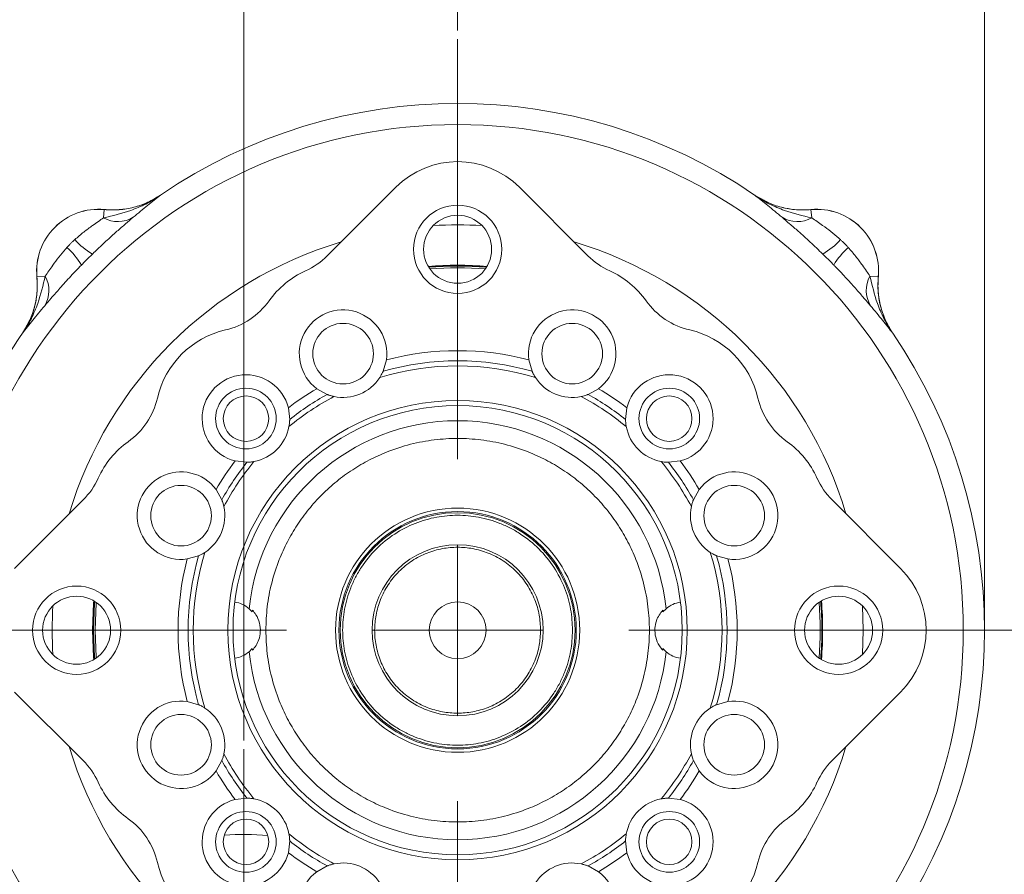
# Model space of a CAD drawing. Header units: inches. Extents: x 0.3 to 33.9, y 0.2 to 21.6.
# Tile 12 of 19: x 22.4 to 28.2, y 9.3 to 14.3. Entities that reach past the tile are written whole.
import ezdxf

# ---------------------------------------------------------------- set-up
doc = ezdxf.new("R2010")
doc.units = ezdxf.units.IN
doc.header["$MEASUREMENT"] = 0
doc.layers.add('SLD-0', color=7, linetype='Continuous', lineweight=15)
doc.styles.add('SLDTEXTSTYLE0', font='TXT', dxfattribs={"width": 0.75})
doc.dimstyles.new('SLDDIMSTYLE0', dxfattribs={"dimtxt": 0.25, "dimasz": 0.13, "dimexe": 0, "dimexo": 0.0625, "dimgap": 0.0625, "dimtad": 0, "dimtih": 1, "dimtoh": 1, "dimrnd": 1e-09, "dimzin": 12, "dimdsep": 46, "dimtxsty": 'SLDTEXTSTYLE0', "dimsah": 1, "dimcen": 0.09, "dimadec": 0, "dimazin": 3, "dimtfac": 1, "dimtmove": 0, "dimatfit": 0, "dimfxl": 1, "dimfrac": 2, "dimtolj": 1, "dimtzin": 12, "dimarcsym": 0})
doc.dimstyles.new('SLDDIMSTYLE1', dxfattribs={"dimtxt": 0.25, "dimasz": 0.13, "dimexe": 0, "dimexo": 0.0625, "dimgap": 0.0625, "dimtad": 0, "dimtih": 1, "dimtoh": 1, "dimrnd": 1e-09, "dimzin": 12, "dimdsep": 46, "dimtxsty": 'SLDTEXTSTYLE0', "dimsah": 1, "dimcen": 0.09, "dimadec": 0, "dimazin": 3, "dimtfac": 1, "dimtofl": 0, "dimtmove": 0, "dimatfit": 3, "dimfxl": 1, "dimfrac": 2, "dimtolj": 1, "dimtzin": 12, "dimarcsym": 0})

# ---------------------------------------------------------------- blocks, each defined once
blk = doc.blocks.new('_D_1')
at = {"layer": 'SLD-0'}
for p, q in [((28.4992, 10.7279), (30.6271, 10.7279)), ((30.5021, 10.7279), (30.5021, 9.474)), ((30.1153, 9.0999), (30.0645, 9.0999)), ((30.0645, 9.0999), (30.0645, 8.7031)), ((30.8888, 9.0999), (30.9396, 9.0999)), ((30.9396, 9.0999), (30.9396, 8.7031)), ((30.0645, 8.7031), (30.1153, 8.7031)), ((30.9396, 8.7031), (30.8888, 8.7031)), ((30.5021, 7.3983), (30.5021, 8.6523)), ((26.4282, 7.3983), (30.6271, 7.3983))]:
    blk.add_line(p, q, dxfattribs=at)
for points in [[(30.5021, 10.7279), (30.4821, 10.5979), (30.5221, 10.5979)], [(30.5021, 7.3983), (30.5221, 7.5283), (30.4821, 7.5283)]]:
    blk.add_solid(points, dxfattribs=at)
at = {"layer": 'SLD-0', "char_height": 0.25, "attachment_point": 1, "style": 'SLDTEXTSTYLE0'}
for s, insert in [('3.33', (30.0772, 9.473, -1.4325)), ('84.6', (30.1788, 9.0253, -1.4325))]:
    blk.add_mtext(s, dxfattribs=dict(at, insert=insert))
blk = doc.blocks.new('_D_3')
at = {"layer": 'SLD-0'}
for p, q in [((20.3863, 8.4735), (20.3863, 15.2715)), ((23.7432, 10.0833), (23.7432, 15.2715)), ((20.3863, 15.1465), (21.5385, 15.1465)), ((21.678, 15.1833), (21.6272, 15.1833)), ((21.6272, 15.1833), (21.6272, 14.7865)), ((22.4515, 15.1833), (22.5023, 15.1833)), ((22.5023, 15.1833), (22.5023, 14.7865)), ((23.7432, 15.1465), (22.591, 15.1465)), ((21.6272, 14.7865), (21.678, 14.7865)), ((22.5023, 14.7865), (22.4515, 14.7865))]:
    blk.add_line(p, q, dxfattribs=at)
for points in [[(20.3863, 15.1465), (20.5163, 15.1265), (20.5163, 15.1665)], [(23.7432, 15.1465), (23.6132, 15.1665), (23.6132, 15.1265)]]:
    blk.add_solid(points, dxfattribs=at)
at = {"layer": 'SLD-0', "char_height": 0.25, "attachment_point": 1, "style": 'SLDTEXTSTYLE0'}
for s, insert in [('3.36', (21.6399, 15.5564, -1.4325)), ('85.3', (21.7415, 15.1087, -1.4325))]:
    blk.add_mtext(s, dxfattribs=dict(at, insert=insert))
blk = doc.blocks.new('_D_4')
at = {"layer": 'SLD-0'}
for p, q in [((23.7432, 10.0833), (23.7432, 15.2715)), ((24.9932, 14.234), (24.9932, 15.2715)), ((23.7432, 15.1465), (23.4932, 15.1465)), ((23.9814, 15.1833), (23.9306, 15.1833)), ((23.9306, 15.1833), (23.9306, 14.7865)), ((24.7549, 15.1833), (24.8057, 15.1833)), ((24.8057, 15.1833), (24.8057, 14.7865)), ((24.9932, 15.1465), (25.2432, 15.1465)), ((23.9306, 14.7865), (23.9814, 14.7865)), ((24.8057, 14.7865), (24.7549, 14.7865))]:
    blk.add_line(p, q, dxfattribs=at)
for points in [[(23.7432, 15.1465), (23.6132, 15.1665), (23.6132, 15.1265)], [(24.9932, 15.1465), (25.1232, 15.1265), (25.1232, 15.1665)]]:
    blk.add_solid(points, dxfattribs=at)
at = {"layer": 'SLD-0', "char_height": 0.25, "attachment_point": 1, "style": 'SLDTEXTSTYLE0'}
for s, insert in [('1.25', (23.9433, 15.5564, -1.4325)), ('31.8', (24.0449, 15.1087, -1.4325))]:
    blk.add_mtext(s, dxfattribs=dict(at, insert=insert))
blk = doc.blocks.new('_D_5')
at = {"layer": 'SLD-0'}
for p, q in [((24.9932, 14.234), (24.9932, 15.2715)), ((28.0732, 10.7779), (28.0732, 15.2715)), ((24.9932, 15.1465), (26.0069, 15.1465)), ((26.1464, 15.1833), (26.0956, 15.1833)), ((26.0956, 15.1833), (26.0956, 14.7865)), ((26.9199, 15.1833), (26.9707, 15.1833)), ((26.9707, 15.1833), (26.9707, 14.7865)), ((28.0732, 15.1465), (27.0594, 15.1465)), ((26.0956, 14.7865), (26.1464, 14.7865)), ((26.9707, 14.7865), (26.9199, 14.7865))]:
    blk.add_line(p, q, dxfattribs=at)
for points in [[(24.9932, 15.1465), (25.1232, 15.1265), (25.1232, 15.1665)], [(28.0732, 15.1465), (27.9432, 15.1665), (27.9432, 15.1265)]]:
    blk.add_solid(points, dxfattribs=at)
at = {"layer": 'SLD-0', "char_height": 0.25, "attachment_point": 1, "style": 'SLDTEXTSTYLE0'}
for s, insert in [('3.08', (26.1083, 15.5564, -1.4325)), ('78.2', (26.2099, 15.1087, -1.4325))]:
    blk.add_mtext(s, dxfattribs=dict(at, insert=insert))
blk = doc.blocks.new('SW_CENTERMARKSYMBOL_0')
at = {"layer": 'SLD-0', "color": 0}
for p, q in [((0, 1), (0, 3.4561)), ((0, 0), (0, 0.5)), ((-1, 0), (-3.4561, 0)), ((0, 0), (-0.5, 0)), ((0, 0), (0, -0.5)), ((0, 0), (0.5, 0)), ((1, 0), (3.4561, 0)), ((0, -1), (0, -3.4561))]:
    blk.add_line(p, q, dxfattribs=at)
blk = doc.blocks.new('SW_CENTERMARKSYMBOL_1')
at = {"layer": 'SLD-0', "color": 0}
for p, q in [((0, 1), (0, 2.635)), ((0, 0), (0, 0.5)), ((-1, 0), (-2.635, 0)), ((0, 0), (-0.5, 0)), ((0, 0), (0, -0.5)), ((0, 0), (0.5, 0)), ((1, 0), (2.635, 0)), ((0, -1), (0, -2.635))]:
    blk.add_line(p, q, dxfattribs=at)

msp = doc.modelspace()

# ---------------------------------------------------------------- linework, layer by layer
at = {"color": 7, "linetype": 'Continuous', "lineweight": 15}
for p, q in [((24.2312, 12.9169), (24.6317, 13.3174)), ((25.3546, 13.3174), (25.7551, 12.9169)), ((23.2571, 13.2717), (23.257, 13.272)), ((26.7293, 13.272), (26.7292, 13.2717)), ((26.7293, 13.272), (26.7381, 13.2663)), ((22.923, 13.1383), (22.9276, 13.187)), ((22.9276, 13.1873), (22.9276, 13.187)), ((27.0587, 13.187), (27.0587, 13.1873)), ((27.0634, 13.1383), (27.0587, 13.187)), ((22.5341, 12.7935), (22.5338, 12.7935)), ((22.5828, 12.7981), (22.5341, 12.7935)), ((27.4035, 12.7981), (27.4522, 12.7935)), ((27.4525, 12.7935), (27.4522, 12.7935)), ((22.4491, 12.4641), (22.4494, 12.464)), ((27.5369, 12.464), (27.5372, 12.4641)), ((24.5768, 12.3083), (24.5578, 12.2418)), ((25.4096, 12.3083), (25.4285, 12.2418)), ((24.1701, 12.1399), (24.2305, 12.1063)), ((25.8162, 12.1399), (25.7558, 12.1063)), ((24.0037, 12.0287), (24.0116, 11.96)), ((25.9826, 12.0287), (25.9747, 11.96)), ((23.6924, 11.7174), (23.7611, 11.7095)), ((26.2939, 11.7174), (26.2252, 11.7095)), ((23.5812, 11.551), (23.6148, 11.4906)), ((26.4051, 11.551), (26.3715, 11.4906)), ((22.4036, 11.0893), (22.8042, 11.4899)), ((27.1821, 11.4899), (27.5827, 11.0893)), ((23.4128, 11.1443), (23.4793, 11.1633)), ((26.5735, 11.1443), (26.507, 11.1633)), ((23.7931, 10.8351), (23.7746, 10.8537)), ((26.2117, 10.8535), (26.1933, 10.8349)), ((23.7746, 10.6024), (23.793, 10.621)), ((26.1933, 10.6208), (26.2117, 10.6022)), ((22.8042, 9.966), (22.4036, 10.3665)), ((27.5827, 10.3665), (27.1821, 9.966)), ((23.4128, 10.3115), (23.4793, 10.2925)), ((26.5735, 10.3115), (26.507, 10.2925)), ((23.6148, 9.9653), (23.5812, 9.9049)), ((26.4051, 9.9049), (26.3715, 9.9653)), ((23.6924, 9.7385), (23.7611, 9.7463)), ((26.2939, 9.7385), (26.2252, 9.7463)), ((24.0037, 9.4272), (24.0116, 9.4959)), ((25.9826, 9.4272), (25.9747, 9.4959)), ((24.1701, 9.316), (24.2305, 9.3496)), ((25.8162, 9.316), (25.7558, 9.3496))]:
    msp.add_line(p, q, dxfattribs=at)
at = {"color": 8, "linetype": 'Continuous', "lineweight": 15}
for p, q in [((27.3633, 10.7279), (27.359, 10.8705)), ((27.359, 10.5853), (27.3633, 10.7279))]:
    msp.add_line(p, q, dxfattribs=at)
at = {"color": 8, "linetype": 'Continuous', "lineweight": 15, "flags": 128}
for points in [[(22.8593, 10.7279), (22.8651, 10.8855), (22.8663, 10.8998)], [(22.8708, 10.897), (22.8699, 10.8852), (22.8641, 10.7279)], [(22.8663, 10.5561), (22.8651, 10.5703), (22.8593, 10.7279)], [(22.8641, 10.7279), (22.8699, 10.5707), (22.8708, 10.5588)]]:
    msp.add_lwpolyline(points, dxfattribs=at)
at = {"color": 7, "linetype": 'Continuous', "lineweight": 15, "flags": 128}
for points in [[(22.8803, 10.8908), (22.88, 10.8863), (22.8741, 10.7279)], [(22.8741, 10.7279), (22.88, 10.5696), (22.8803, 10.5651)]]:
    msp.add_lwpolyline(points, dxfattribs=at)
at = {"color": 7, "linetype": 'Continuous', "lineweight": 15}
for centre, radius in [((24.9932, 10.7279), 2.9561), ((24.9932, 12.955), 0.258), ((24.9932, 12.955), 0.1989), ((24.3235, 12.3447), 0.1772), ((25.6629, 12.3447), 0.1772), ((23.7557, 11.9654), 0.1772), ((23.7562, 11.9649), 0.133), ((26.2306, 11.9654), 0.1772), ((26.2302, 11.9649), 0.133), ((24.9932, 10.7279), 1.3425), ((24.9932, 10.7279), 1.313), ((23.3764, 11.3976), 0.1772), ((26.6099, 11.3976), 0.1772), ((24.9932, 10.7279), 0.7138), ((24.9932, 10.7279), 0.6938), ((24.9932, 10.7279), 0.687), ((24.9932, 10.7279), 0.5), ((22.766, 10.7279), 0.258), ((27.2203, 10.7279), 0.258), ((22.766, 10.7279), 0.1989), ((24.9932, 10.7279), 0.166), ((27.2203, 10.7279), 0.1989), ((23.3764, 10.0582), 0.1772), ((26.6099, 10.0582), 0.1772), ((23.7557, 9.4905), 0.1772), ((23.7562, 9.4909), 0.133), ((26.2306, 9.4905), 0.1772), ((26.2302, 9.4909), 0.133)]:
    msp.add_circle(centre, radius, dxfattribs=at)
for centre, radius, start, end in [((24.9932, 10.7279), 3.08, 55.68866, 124.31134), ((22.8932, 12.8279), 0.361, 84.52223, 185.47777), ((22.8932, 12.8279), 0.3607, 84.51489, 185.48511), ((27.0932, 12.8279), 0.361, 354.52223, 95.47777), ((27.0932, 12.8279), 0.3607, 354.51489, 95.48511), ((23.0067, 13.2888), 0.1722, 240.90304, 301.45399), ((26.9796, 13.2888), 0.1722, 238.54601, 299.09696), ((23.0771, 13.2985), 0.4311, 221.74768, 239.50064), ((26.9092, 13.2985), 0.4311, 300.49936, 318.25232), ((22.4225, 12.644), 0.4311, 30.49936, 48.25232), ((27.5638, 12.644), 0.4311, 131.74768, 149.50064), ((23.925, 13.2231), 0.4331, 294.40064, 315), ((26.0613, 13.2231), 0.4331, 225, 245.59936), ((24.9932, 10.7279), 2.1191, 85.59279, 94.40721), ((22.4323, 12.7144), 0.1722, 328.54601, 29.09696), ((24.3235, 12.3447), 0.5315, 114.40064, 144.47908), ((25.6629, 12.3447), 0.5315, 35.52092, 65.59936), ((27.554, 12.7144), 0.1722, 150.90304, 211.45399), ((23.5384, 12.9051), 0.4331, 283.02092, 324.47908), ((26.4479, 12.9051), 0.4331, 215.52092, 256.97908), ((24.3235, 12.3447), 0.2559, 351.81953, 233.18047), ((25.6629, 12.3447), 0.2559, 306.81953, 188.18047), ((24.9932, 10.7279), 3.08, 145.68866, 150.01049), ((23.7557, 11.9654), 0.5315, 103.02092, 166.97908), ((26.2306, 11.9654), 0.5315, 13.02092, 76.97908), ((24.9932, 10.7279), 3.08, 325.68866, 34.31134), ((24.9932, 10.7279), 1.6343, 75.23928, 104.76072), ((24.9932, 10.7279), 1.5457, 72.87188, 107.12812), ((24.9932, 10.7279), 1.5753, 73.95498, 106.04502), ((23.7557, 11.9654), 0.2559, 14.31953, 255.68047), ((24.3235, 12.3447), 0.2559, 258.06409, 326.93591), ((25.6629, 12.3447), 0.2559, 213.06409, 281.93591), ((26.2306, 11.9654), 0.2559, 284.31953, 165.68047), ((24.9932, 10.7279), 1.6343, 120.23928, 127.26072), ((24.9932, 10.7279), 1.5753, 118.95498, 128.54502), ((24.9932, 10.7279), 1.5753, 51.45498, 61.04502), ((24.9932, 10.7279), 1.6343, 52.73928, 59.76072), ((22.816, 12.1827), 0.4331, 305.52092, 346.97908), ((27.1704, 12.1827), 0.4331, 193.02092, 234.47908), ((24.9932, 10.7279), 1.225, 5.88281, 174.10681), ((23.7557, 11.9654), 0.2559, 280.56409, 349.43591), ((26.2306, 11.9654), 0.2559, 190.56409, 259.43591), ((23.3764, 11.3976), 0.5315, 125.52092, 155.59936), ((26.6099, 11.3976), 0.5315, 24.40064, 54.47908), ((24.9932, 10.7279), 1.6343, 142.73928, 149.76072), ((24.9932, 10.7279), 1.5753, 141.45498, 151.04502), ((24.9932, 10.7279), 1.5753, 28.95498, 38.54502), ((24.9932, 10.7279), 1.6343, 30.23928, 37.26072), ((23.3764, 11.3976), 0.2559, 36.81953, 278.18047), ((26.6099, 11.3976), 0.2559, 261.81953, 143.18047), ((22.498, 11.7961), 0.4331, 315, 335.59936), ((27.4884, 11.7961), 0.4331, 204.40064, 225), ((23.3764, 11.3976), 0.2559, 303.06409, 11.93591), ((26.6099, 11.3976), 0.2559, 168.06409, 236.93591), ((24.9932, 10.7279), 1.5457, 162.87188, 197.12812), ((24.9932, 10.7279), 1.5457, 342.87188, 17.12812), ((24.9932, 10.7279), 1.6343, 165.23928, 194.76072), ((24.9932, 10.7279), 1.5753, 163.95498, 196.04502), ((24.9932, 10.7279), 1.5753, 343.95498, 16.04502), ((24.9932, 10.7279), 1.6343, 345.23928, 14.76072), ((23.6662, 10.7281), 0.166, 49.19715, 81.57144), ((26.3202, 10.7278), 0.166, 98.41818, 130.79247), ((24.9932, 10.7279), 2.1191, 355.59279, 4.40721), ((24.9932, 10.7279), 1.2049, 174.44959, 174.89873), ((24.9932, 10.7279), 1.2049, 5.09089, 5.54003), ((23.6662, 10.7281), 0.166, 278.41818, 310.79247), ((24.9932, 10.7279), 1.225, 185.88281, 354.10681), ((24.9932, 10.7279), 1.2049, 185.09089, 185.54003), ((24.9932, 10.7279), 1.2049, 354.44959, 354.89873), ((26.3202, 10.7278), 0.166, 229.19715, 261.57144), ((23.3764, 10.0582), 0.2559, 81.81953, 323.18047), ((26.6099, 10.0582), 0.2559, 216.81953, 98.18047), ((23.3764, 10.0582), 0.2559, 348.06409, 56.93591), ((26.6099, 10.0582), 0.2559, 123.06409, 191.93591), ((22.498, 9.6598), 0.4331, 24.40064, 45), ((24.9932, 10.7279), 1.5753, 208.95498, 218.54502), ((24.9932, 10.7279), 1.5753, 321.45498, 331.04502), ((27.4884, 9.6598), 0.4331, 135, 155.59936), ((24.9932, 10.7279), 1.6343, 210.23928, 217.26072), ((24.9932, 10.7279), 1.6343, 322.73928, 329.76072), ((23.3764, 10.0582), 0.5315, 204.40064, 234.47908), ((26.6099, 10.0582), 0.5315, 305.52092, 335.59936), ((23.7557, 9.4905), 0.2559, 104.31953, 345.68047), ((23.7557, 9.4905), 0.2559, 10.56409, 79.43591), ((26.2306, 9.4905), 0.2559, 100.56409, 169.43591), ((26.2306, 9.4905), 0.2559, 194.31953, 75.68047), ((22.816, 9.2732), 0.4331, 13.02092, 54.47908), ((27.1704, 9.2732), 0.4331, 125.52092, 166.97908), ((23.7432, 7.3983), 2.135, 86.22611, 93.06202), ((24.9932, 10.7279), 1.5753, 231.45498, 241.04502), ((24.9932, 10.7279), 1.5753, 298.95498, 308.54502), ((24.9932, 10.7279), 1.6343, 232.73928, 239.76072), ((24.9932, 10.7279), 1.6343, 300.23928, 307.26072), ((23.7557, 9.4905), 0.5315, 193.02092, 256.97908), ((24.3235, 9.1111), 0.2559, 33.06409, 101.93591), ((25.6629, 9.1111), 0.2559, 78.06409, 146.93591), ((26.2306, 9.4905), 0.5315, 283.02092, 346.97908), ((24.3235, 9.1111), 0.2559, 126.81953, 8.18047), ((25.6629, 9.1111), 0.2559, 171.81953, 53.18047)]:
    msp.add_arc(centre, radius, start, end, dxfattribs=at)
at = {"color": 8, "linetype": 'Continuous', "lineweight": 15}
for radius, start, end in [(2.3701, 86.55061, 93.44939), (2.3701, 106.68899, 163.31101), (2.3701, 16.68899, 73.31101), (2.1338, 85.38044, 94.61956), (2.129, 85.44445, 94.55555), (2.129, 355.44445, 4.55555), (2.1338, 355.38044, 4.61956), (2.3701, 176.55061, 183.44939), (2.3701, 196.68899, 253.31101), (2.3701, 286.68899, 343.31101)]:
    msp.add_arc((24.9932, 10.7279), radius, start, end, dxfattribs=at)
at = {"color": 7, "linetype": 'Continuous', "lineweight": 15}
for centre, major_axis in [((24.9932, 12.9541), (0, -0.5132)), ((27.2193, 10.7279), (-0.5132, 0))]:
    msp.add_ellipse(centre, major_axis=major_axis, ratio=0.997265, start_param=2.357564, end_param=3.925621, dxfattribs=at)
for points, knots in [([(23.2571, 13.2717), (23.2569, 13.2715), (23.2292, 13.2521), (23.1724, 13.2185), (23.0609, 13.171), (22.9766, 13.151), (22.923, 13.1383)], [0, 0, 0, 0, 0.00233, 0.278135, 0.541057, 1, 1, 1, 1]), ([(23.257, 13.272), (23.2327, 13.2571), (23.1833, 13.2268), (23.1011, 13.1989), (23.0149, 13.1834), (22.957, 13.186), (22.9276, 13.1873)], [0, 0, 0, 0, 0.246215, 0.500001, 0.746214, 1, 1, 1, 1]), ([(23.2571, 13.2717), (23.2557, 13.2707), (23.2315, 13.2543), (23.1806, 13.2261), (23.1004, 13.1982), (23.0149, 13.1831), (22.957, 13.1857), (22.9276, 13.187)], [0, 0, 0, 0, 0.014322, 0.253699, 0.500028, 0.74622, 1, 1, 1, 1]), ([(23.0965, 13.1419), (23.1254, 13.166), (23.1689, 13.2023), (23.2194, 13.2425), (23.2444, 13.2619), (23.257, 13.2716), (23.2571, 13.2717)], [0, 0, 0, 0, 0.493398, 0.745029, 0.997453, 1, 1, 1, 1]), ([(26.7292, 13.2717), (26.7294, 13.2716), (26.7419, 13.2619), (26.7669, 13.2425), (26.8174, 13.2023), (26.8609, 13.166), (26.8898, 13.1419)], [0, 0, 0, 0, 0.002547, 0.254971, 0.506602, 1, 1, 1, 1]), ([(27.0634, 13.1383), (27.0097, 13.151), (26.9254, 13.171), (26.8139, 13.2185), (26.7571, 13.2521), (26.7295, 13.2715), (26.7292, 13.2717)], [0, 0, 0, 0, 0.458943, 0.721865, 0.99767, 1, 1, 1, 1]), ([(27.0587, 13.187), (27.0302, 13.1857), (26.9723, 13.183), (26.8868, 13.1981), (26.8038, 13.2261), (26.7543, 13.2563), (26.7292, 13.2717)], [0, 0, 0, 0, 0.246206, 0.499999, 0.746205, 1, 1, 1, 1]), ([(26.7572, 13.2549), (26.7794, 13.2428), (26.8267, 13.2171), (26.9029, 13.195), (26.9819, 13.1834), (27.0329, 13.186), (27.0587, 13.1873)], [0, 0, 0, 0, 0.241066, 0.513053, 0.753661, 1, 1, 1, 1]), ([(22.923, 13.1383), (22.9133, 13.1317), (22.8936, 13.1181), (22.8543, 13.0906), (22.8068, 13.0561), (22.7727, 13.0265), (22.7554, 13.0115)], [0, 0, 0, 0, 0.196659, 0.399794, 0.695378, 1, 1, 1, 1]), ([(22.8583, 12.9271), (22.863, 12.9316), (22.8892, 12.9571), (22.9379, 13.003), (22.9985, 13.0576), (23.0529, 13.1049), (23.0818, 13.1294), (23.0965, 13.1419)], [0, 0, 0, 0, 0.054789, 0.306864, 0.566571, 0.779999, 1, 1, 1, 1]), ([(26.8898, 13.1419), (26.904, 13.1298), (26.9329, 13.1053), (26.9886, 13.0568), (27.0546, 12.9976), (27.1032, 12.9509), (27.128, 12.9271)], [0, 0, 0, 0, 0.21336, 0.43352, 0.711269, 1, 1, 1, 1]), ([(27.2309, 13.0115), (27.2275, 13.0146), (27.2092, 13.0311), (27.1743, 13.0596), (27.1311, 13.0913), (27.0931, 13.1179), (27.0734, 13.1314), (27.0634, 13.1383)], [0, 0, 0, 0, 0.06151, 0.327969, 0.600279, 0.797253, 1, 1, 1, 1]), ([(22.7554, 13.0115), (22.7515, 13.0078), (22.7436, 13.0005), (22.732, 12.9891), (22.7206, 12.9775), (22.7133, 12.9696), (22.7096, 12.9657)], [0, 0, 0, 0, 0.2498539, 0.5, 0.7498543, 1, 1, 1, 1]), ([(27.2767, 12.9657), (27.273, 12.9696), (27.2657, 12.9775), (27.2543, 12.9891), (27.2427, 13.0005), (27.2348, 13.0078), (27.2309, 13.0115)], [0, 0, 0, 0, 0.249854, 0.5, 0.749854, 1, 1, 1, 1]), ([(22.7096, 12.9657), (22.7065, 12.9622), (22.69, 12.944), (22.6615, 12.9091), (22.6298, 12.8659), (22.6032, 12.8279), (22.5896, 12.8081), (22.5828, 12.7981)], [0, 0, 0, 0, 0.06151, 0.327969, 0.600279, 0.797253, 1, 1, 1, 1]), ([(27.4035, 12.7981), (27.3969, 12.8078), (27.3834, 12.8275), (27.3558, 12.8668), (27.3213, 12.9143), (27.2917, 12.9484), (27.2767, 12.9657)], [0, 0, 0, 0, 0.196659, 0.399794, 0.695378, 1, 1, 1, 1]), ([(22.794, 12.8628), (22.7993, 12.8682), (22.8099, 12.879), (22.8259, 12.8951), (22.8421, 12.9112), (22.8529, 12.9218), (22.8583, 12.9271)], [0, 0, 0, 0, 0.249819, 0.5, 0.74982, 1, 1, 1, 1]), ([(27.128, 12.9271), (27.1334, 12.9218), (27.1442, 12.9112), (27.1604, 12.8952), (27.1764, 12.879), (27.187, 12.8682), (27.1923, 12.8628)], [0, 0, 0, 0, 0.249819, 0.5, 0.74982, 1, 1, 1, 1]), ([(22.5792, 12.6246), (22.5913, 12.6388), (22.6157, 12.6677), (22.6643, 12.7234), (22.7235, 12.7894), (22.7702, 12.838), (22.794, 12.8628)], [0, 0, 0, 0, 0.21336, 0.43352, 0.711269, 1, 1, 1, 1]), ([(27.1923, 12.8628), (27.1968, 12.8581), (27.2223, 12.8319), (27.2682, 12.7832), (27.3228, 12.7226), (27.3701, 12.6682), (27.3947, 12.6392), (27.4071, 12.6246)], [0, 0, 0, 0, 0.054789, 0.306864, 0.566571, 0.779999, 1, 1, 1, 1]), ([(22.5338, 12.7935), (22.5351, 12.765), (22.5378, 12.7071), (22.5227, 12.6217), (22.4946, 12.5386), (22.4644, 12.4892), (22.4491, 12.4641)], [0, 0, 0, 0, 0.246215, 0.500001, 0.746214, 1, 1, 1, 1]), ([(22.5828, 12.7981), (22.5701, 12.7445), (22.5501, 12.6602), (22.5026, 12.5487), (22.469, 12.4919), (22.4496, 12.4642), (22.4494, 12.464)], [0, 0, 0, 0, 0.458943, 0.721865, 0.99767, 1, 1, 1, 1]), ([(22.5341, 12.7935), (22.5354, 12.7658), (22.5381, 12.7095), (22.5238, 12.6249), (22.4962, 12.5408), (22.4652, 12.4899), (22.4494, 12.464)], [0, 0, 0, 0, 0.239385, 0.485722, 0.738731, 1, 1, 1, 1]), ([(27.5369, 12.464), (27.5367, 12.4642), (27.5173, 12.4919), (27.4837, 12.5487), (27.4362, 12.6602), (27.4162, 12.7445), (27.4035, 12.7981)], [0, 0, 0, 0, 0.00233, 0.278135, 0.541057, 1, 1, 1, 1]), ([(27.4525, 12.7935), (27.4518, 12.785), (27.449, 12.749), (27.4517, 12.6841), (27.4686, 12.6043), (27.4967, 12.5295), (27.5236, 12.4861), (27.5372, 12.4641)], [0, 0, 0, 0, 0.073245, 0.312639, 0.558976, 0.776893, 1, 1, 1, 1]), ([(27.5369, 12.464), (27.535, 12.4668), (27.5177, 12.4924), (27.4893, 12.5451), (27.4625, 12.6247), (27.4483, 12.7088), (27.4509, 12.765), (27.4522, 12.7935)], [0, 0, 0, 0, 0.028662, 0.26802, 0.51433, 0.753688, 1, 1, 1, 1]), ([(22.4494, 12.464), (22.4495, 12.4641), (22.4591, 12.4767), (22.4786, 12.5017), (22.5188, 12.5522), (22.5551, 12.5957), (22.5792, 12.6246)], [0, 0, 0, 0, 0.002547, 0.254971, 0.506602, 1, 1, 1, 1]), ([(27.4071, 12.6246), (27.4312, 12.5957), (27.4675, 12.5522), (27.5077, 12.5017), (27.5272, 12.4767), (27.5368, 12.4641), (27.5369, 12.464)], [0, 0, 0, 0, 0.493398, 0.745029, 0.997453, 1, 1, 1, 1]), ([(24.5578, 12.2418), (24.5576, 12.2416), (24.5574, 12.241), (24.5556, 12.237), (24.5524, 12.2303), (24.5467, 12.2192), (24.5411, 12.2103), (24.5379, 12.2051)], [0, 0, 0, 0, 0.14452, 0.288613, 0.442004, 0.679534, 1, 1, 1, 1]), ([(25.4484, 12.2051), (25.4448, 12.211), (25.439, 12.2203), (25.4332, 12.2316), (25.4302, 12.2381), (25.4288, 12.2414), (25.4286, 12.2417), (25.4285, 12.2418)], [0, 0, 0, 0, 0.3615605, 0.5749871, 0.7493879, 0.8957311, 1, 1, 1, 1]), ([(24.2705, 12.0944), (24.2638, 12.0959), (24.2532, 12.0984), (24.2411, 12.1024), (24.2344, 12.1048), (24.231, 12.1061), (24.2307, 12.1062), (24.2305, 12.1063)], [0, 0, 0, 0, 0.36156, 0.574987, 0.749388, 0.895731, 1, 1, 1, 1]), ([(25.7558, 12.1063), (25.7555, 12.1062), (25.755, 12.106), (25.7508, 12.1044), (25.7438, 12.1019), (25.732, 12.0981), (25.7217, 12.0957), (25.7158, 12.0944)], [0, 0, 0, 0, 0.14452, 0.288613, 0.442004, 0.679534, 1, 1, 1, 1]), ([(24.0116, 11.96), (24.0116, 11.9597), (24.0116, 11.9591), (24.0114, 11.9547), (24.011, 11.9473), (24.01, 11.9349), (24.0083, 11.9244), (24.0073, 11.9185)], [0, 0, 0, 0, 0.14452, 0.288613, 0.442004, 0.679534, 1, 1, 1, 1]), ([(25.979, 11.9185), (25.9779, 11.9252), (25.9762, 11.936), (25.9752, 11.9488), (25.9748, 11.9559), (25.9748, 11.9595), (25.9747, 11.9598), (25.9747, 11.96)], [0, 0, 0, 0, 0.36156, 0.574987, 0.749388, 0.895731, 1, 1, 1, 1]), ([(23.8721, 10.728), (23.8737, 10.6825), (23.8769, 10.5899), (23.9038, 10.4512), (23.9446, 10.3243), (23.996, 10.2114), (24.0536, 10.1128), (24.1214, 10.0199), (24.199, 9.9339), (24.2849, 9.8563), (24.3779, 9.7885), (24.4765, 9.7308), (24.5893, 9.6795), (24.7162, 9.6385), (24.8549, 9.6125), (24.993, 9.6041), (25.1312, 9.6125), (25.2699, 9.6384), (25.3968, 9.6794), (25.5096, 9.7307), (25.6083, 9.7884), (25.7012, 9.8561), (25.7872, 9.9337), (25.8648, 10.0197), (25.9326, 10.1127), (25.9903, 10.2113), (26.0416, 10.3241), (26.0826, 10.451), (26.1086, 10.5897), (26.117, 10.7278), (26.1086, 10.866), (26.0827, 11.0047), (26.0417, 11.1316), (25.9904, 11.2444), (25.9327, 11.343), (25.8649, 11.436), (25.7874, 11.522), (25.7014, 11.5996), (25.6084, 11.6674), (25.5098, 11.725), (25.397, 11.7764), (25.2701, 11.8174), (25.1314, 11.8434), (24.9933, 11.8518), (24.8551, 11.8434), (24.7164, 11.8175), (24.5895, 11.7765), (24.4767, 11.7251), (24.3781, 11.6675), (24.2851, 11.5997), (24.1991, 11.5221), (24.1215, 11.4361), (24.0537, 11.3432), (23.9961, 11.2446), (23.9446, 11.1318), (23.9039, 11.0049), (23.877, 10.8662), (23.8737, 10.7736), (23.8721, 10.728)], [0, 0, 0, 0, 0.019408, 0.039415, 0.059988, 0.076068, 0.092152, 0.108574, 0.125, 0.141423, 0.157848, 0.173929, 0.190012, 0.210582, 0.230591, 0.25, 0.269406, 0.289415, 0.309988, 0.326068, 0.342152, 0.358574, 0.375, 0.391423, 0.407848, 0.423929, 0.440012, 0.460582, 0.480591, 0.5, 0.519406, 0.539415, 0.559988, 0.576068, 0.592152, 0.608574, 0.625, 0.641423, 0.657848, 0.673929, 0.690012, 0.710582, 0.730591, 0.75, 0.769406, 0.789415, 0.809988, 0.826068, 0.842152, 0.858574, 0.875, 0.891423, 0.907848, 0.923929, 0.940012, 0.960582, 0.980593, 1, 1, 1, 1]), ([(23.8026, 11.7138), (23.7958, 11.7127), (23.7851, 11.711), (23.7723, 11.71), (23.7652, 11.7096), (23.7616, 11.7095), (23.7613, 11.7095), (23.7611, 11.7095)], [0, 0, 0, 0, 0.36156, 0.574987, 0.749388, 0.895731, 1, 1, 1, 1]), ([(26.2252, 11.7095), (26.2249, 11.7095), (26.2243, 11.7095), (26.2199, 11.7097), (26.2125, 11.7101), (26.2001, 11.7111), (26.1897, 11.7128), (26.1837, 11.7138)], [0, 0, 0, 0, 0.1445204, 0.2886131, 0.4420035, 0.6795337, 1, 1, 1, 1]), ([(23.6148, 11.4906), (23.6149, 11.4903), (23.6151, 11.4897), (23.6167, 11.4856), (23.6192, 11.4786), (23.623, 11.4668), (23.6254, 11.4565), (23.6267, 11.4506)], [0, 0, 0, 0, 0.14452, 0.288613, 0.442004, 0.679534, 1, 1, 1, 1]), ([(26.3596, 11.4506), (26.3612, 11.4573), (26.3637, 11.4679), (26.3676, 11.48), (26.37, 11.4867), (26.3713, 11.4901), (26.3714, 11.4904), (26.3715, 11.4906)], [0, 0, 0, 0, 0.36156, 0.574987, 0.749388, 0.895731, 1, 1, 1, 1]), ([(25.6652, 10.7279), (25.663, 10.7689), (25.6585, 10.8533), (25.6211, 10.9785), (25.5591, 11.099), (25.4718, 11.2064), (25.3819, 11.2794), (25.3029, 11.3256), (25.2221, 11.3624), (25.1186, 11.3922), (24.9932, 11.4037), (24.8678, 11.3922), (24.7426, 11.3562), (24.6221, 11.2938), (24.5146, 11.2066), (24.4416, 11.1167), (24.3955, 11.0376), (24.3587, 10.9569), (24.3289, 10.8534), (24.3174, 10.728), (24.3289, 10.6026), (24.3649, 10.4773), (24.4273, 10.3569), (24.5145, 10.2494), (24.6044, 10.1764), (24.6834, 10.1303), (24.7642, 10.0935), (24.8677, 10.0637), (24.9931, 10.0522), (25.1185, 10.0637), (25.2438, 10.0997), (25.3642, 10.162), (25.4717, 10.2493), (25.5446, 10.3392), (25.5909, 10.4182), (25.6275, 10.499), (25.6585, 10.6025), (25.663, 10.6869), (25.6652, 10.7279)], [0, 0, 0, 0, 0.029124, 0.059993, 0.092145, 0.124979, 0.157814, 0.173908, 0.190007, 0.220876, 0.25, 0.279124, 0.309993, 0.342145, 0.374979, 0.407814, 0.423908, 0.440007, 0.470876, 0.5, 0.529124, 0.559993, 0.592145, 0.624979, 0.657814, 0.673908, 0.690007, 0.720876, 0.75, 0.779124, 0.809993, 0.842145, 0.874979, 0.907814, 0.923908, 0.940007, 0.970876, 1, 1, 1, 1]), ([(23.516, 11.1832), (23.5101, 11.1796), (23.5008, 11.1738), (23.4895, 11.168), (23.483, 11.165), (23.4797, 11.1635), (23.4794, 11.1634), (23.4793, 11.1633)], [0, 0, 0, 0, 0.36156, 0.574987, 0.749388, 0.895731, 1, 1, 1, 1]), ([(25.4782, 10.7279), (25.4766, 10.7575), (25.4733, 10.8184), (25.4464, 10.9088), (25.4016, 10.9957), (25.3386, 11.0733), (25.261, 11.1363), (25.1741, 11.1813), (25.0837, 11.2073), (24.9932, 11.2157), (24.9027, 11.2074), (24.8123, 11.1814), (24.7254, 11.1364), (24.6478, 11.0734), (24.5848, 10.9958), (24.5397, 10.9089), (24.5138, 10.8185), (24.5054, 10.728), (24.5137, 10.6375), (24.5397, 10.5471), (24.5847, 10.4601), (24.6477, 10.3826), (24.7253, 10.3196), (24.8122, 10.2745), (24.9026, 10.2485), (24.9931, 10.2402), (25.0836, 10.2485), (25.174, 10.2745), (25.261, 10.3195), (25.3385, 10.3825), (25.4016, 10.4601), (25.4463, 10.547), (25.4733, 10.6374), (25.4766, 10.6983), (25.4782, 10.7279)], [0, 0, 0, 0, 0.029129, 0.060003, 0.09216, 0.125, 0.15784, 0.189997, 0.220871, 0.25, 0.279129, 0.310003, 0.34216, 0.375, 0.40784, 0.439997, 0.470871, 0.5, 0.529129, 0.560003, 0.59216, 0.625, 0.65784, 0.689997, 0.720871, 0.75, 0.779129, 0.810003, 0.84216, 0.875, 0.90784, 0.939997, 0.970871, 1, 1, 1, 1]), ([(26.507, 11.1633), (26.5068, 11.1634), (26.5062, 11.1637), (26.5022, 11.1655), (26.4955, 11.1687), (26.4845, 11.1744), (26.4755, 11.18), (26.4703, 11.1832)], [0, 0, 0, 0, 0.14452, 0.288613, 0.442004, 0.679534, 1, 1, 1, 1]), ([(23.7939, 10.6116), (23.8012, 10.6202), (23.8159, 10.6374), (23.8332, 10.6746), (23.8421, 10.7195), (23.8376, 10.7706), (23.8181, 10.8162), (23.8009, 10.8363), (23.7939, 10.8445)], [0, 0, 0, 0, 0.146116, 0.291368, 0.458869, 0.657011, 0.861554, 1, 1, 1, 1]), ([(26.1924, 10.8443), (26.1851, 10.8356), (26.1704, 10.8185), (26.1531, 10.7812), (26.1443, 10.7364), (26.1488, 10.6853), (26.1682, 10.6397), (26.1854, 10.6195), (26.1924, 10.6114)], [0, 0, 0, 0, 0.146116, 0.291368, 0.458869, 0.657011, 0.861554, 1, 1, 1, 1]), ([(23.4793, 10.2925), (23.4795, 10.2924), (23.4801, 10.2922), (23.4841, 10.2904), (23.4908, 10.2872), (23.5018, 10.2815), (23.5108, 10.2759), (23.516, 10.2727)], [0, 0, 0, 0, 0.14452, 0.288613, 0.442004, 0.679534, 1, 1, 1, 1]), ([(26.4703, 10.2727), (26.4762, 10.2763), (26.4855, 10.2821), (26.4969, 10.2879), (26.5033, 10.2909), (26.5066, 10.2923), (26.5069, 10.2925), (26.507, 10.2925)], [0, 0, 0, 0, 0.36156, 0.574987, 0.749388, 0.895731, 1, 1, 1, 1]), ([(23.6267, 10.0053), (23.6252, 9.9986), (23.6227, 9.988), (23.6187, 9.9758), (23.6163, 9.9691), (23.615, 9.9658), (23.6149, 9.9655), (23.6148, 9.9653)], [0, 0, 0, 0, 0.36156, 0.574987, 0.749388, 0.895731, 1, 1, 1, 1]), ([(26.3715, 9.9653), (26.3714, 9.9656), (26.3712, 9.9661), (26.3696, 9.9703), (26.3671, 9.9773), (26.3633, 9.9891), (26.361, 9.9994), (26.3596, 10.0053)], [0, 0, 0, 0, 0.1445204, 0.2886131, 0.4420035, 0.6795337, 1, 1, 1, 1]), ([(23.7611, 9.7463), (23.7614, 9.7463), (23.762, 9.7463), (23.7664, 9.7462), (23.7738, 9.7458), (23.7862, 9.7448), (23.7966, 9.7431), (23.8026, 9.7421)], [0, 0, 0, 0, 0.14452, 0.288613, 0.442004, 0.679534, 1, 1, 1, 1]), ([(26.1837, 9.7421), (26.1905, 9.7432), (26.2013, 9.7449), (26.214, 9.7459), (26.2211, 9.7462), (26.2247, 9.7463), (26.225, 9.7463), (26.2252, 9.7463)], [0, 0, 0, 0, 0.36156, 0.574987, 0.749388, 0.895731, 1, 1, 1, 1]), ([(24.0073, 9.5374), (24.0084, 9.5306), (24.0101, 9.5198), (24.0111, 9.5071), (24.0115, 9.5), (24.0116, 9.4964), (24.0116, 9.4961), (24.0116, 9.4959)], [0, 0, 0, 0, 0.36156, 0.574987, 0.749388, 0.895731, 1, 1, 1, 1]), ([(25.9747, 9.4959), (25.9747, 9.4962), (25.9748, 9.4968), (25.9749, 9.5012), (25.9753, 9.5086), (25.9763, 9.521), (25.978, 9.5314), (25.979, 9.5374)], [0, 0, 0, 0, 0.14452, 0.288613, 0.442004, 0.679534, 1, 1, 1, 1]), ([(24.2305, 9.3496), (24.2308, 9.3497), (24.2314, 9.3499), (24.2355, 9.3515), (24.2425, 9.354), (24.2543, 9.3577), (24.2646, 9.3601), (24.2705, 9.3615)], [0, 0, 0, 0, 0.14452, 0.288613, 0.442004, 0.679534, 1, 1, 1, 1]), ([(25.7158, 9.3615), (25.7225, 9.3599), (25.7331, 9.3574), (25.7452, 9.3535), (25.7519, 9.3511), (25.7553, 9.3498), (25.7556, 9.3496), (25.7558, 9.3496)], [0, 0, 0, 0, 0.3615605, 0.5749871, 0.7493879, 0.8957311, 1, 1, 1, 1])]:
    msp.add_open_spline(points, degree=3, knots=knots, dxfattribs=at)
for points in [[(24.2705, 12.0944), (24.2244, 12.0684), (24.1321, 12.0166), (24.0489, 11.9512), (24.0073, 11.9185)], [(25.979, 11.9185), (25.9374, 11.9512), (25.8542, 12.0166), (25.7619, 12.0684), (25.7158, 12.0944)], [(23.8026, 11.7138), (23.7699, 11.6722), (23.7045, 11.589), (23.6527, 11.4967), (23.6267, 11.4506)], [(26.3596, 11.4506), (26.3336, 11.4967), (26.2818, 11.589), (26.2164, 11.6722), (26.1837, 11.7138)], [(23.6267, 10.0053), (23.6527, 9.9592), (23.7045, 9.8669), (23.7699, 9.7837), (23.8026, 9.7421)], [(26.1837, 9.7421), (26.2164, 9.7837), (26.2818, 9.8669), (26.3336, 9.9592), (26.3596, 10.0053)], [(24.0073, 9.5374), (24.0489, 9.5047), (24.1321, 9.4393), (24.2244, 9.3874), (24.2705, 9.3615)], [(25.7158, 9.3615), (25.7619, 9.3874), (25.8542, 9.4393), (25.9374, 9.5047), (25.979, 9.5374)]]:
    msp.add_open_spline(points, degree=3, dxfattribs=at)

# ---------------------------------------------------------------- block references
at = {"layer": 'SLD-0'}
for name, p in [('SW_CENTERMARKSYMBOL_0', (24.9932, 10.7279)), ('SW_CENTERMARKSYMBOL_1', (23.7432, 7.3983))]:
    msp.add_blockref(name, p, dxfattribs=at)

# ---------------------------------------------------------------- dimensions: what is measured, and where the dimension line sits
for base, p1, p2, dimstyle, picture, middle in [((23.7432, 15.1465), (20.3863, 8.4235), (23.7432, 10.0333), 'SLDDIMSTYLE1', '_D_3', (22.0647, 15.1465)), ((24.9932, 15.1465), (23.7432, 10.0333), (24.9932, 14.184), 'SLDDIMSTYLE0', '_D_4', (24.3682, 15.1465)), ((28.0732, 15.1465), (24.9932, 14.184), (28.0732, 10.7279), 'SLDDIMSTYLE1', '_D_5', (26.5332, 15.1465))]:
    dim = msp.add_linear_dim(base=base, p1=p1, p2=p2, dimstyle=dimstyle, dxfattribs=at)
    dim.commit()
    dim.dimension.update_dxf_attribs({"geometry": picture, "text_midpoint": middle, "dimtype": 160})
dim = msp.add_linear_dim(base=(30.5021, 10.7279), p1=(26.3782, 7.3983), p2=(28.4492, 10.7279), angle=90, dimstyle='SLDDIMSTYLE1', dxfattribs=at)
dim.commit()
dim.dimension.update_dxf_attribs({"geometry": '_D_1', "text_midpoint": (30.5021, 9.0631), "dimtype": 160})

doc.saveas('drawing.dxf')
